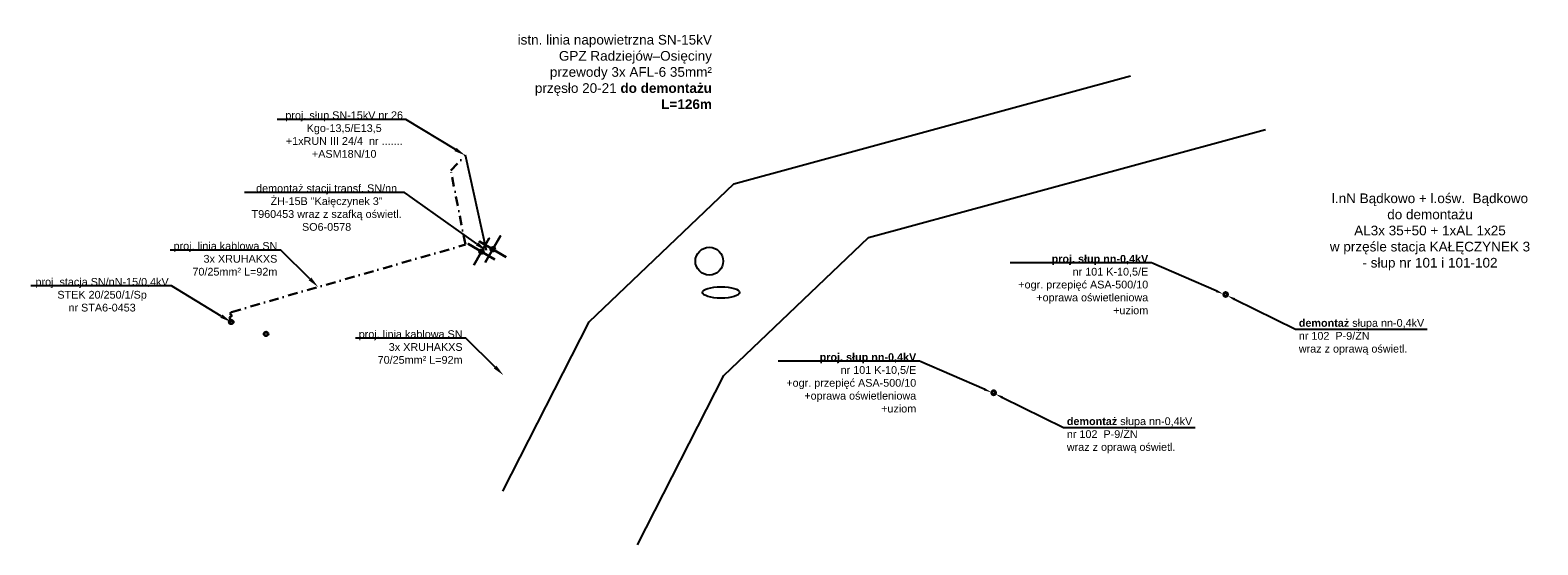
# Model space of a CAD drawing. Header units: metres. Extents: x -1993 to 4624, y 674 to 2411.
# Tile 1 of 14: x -1772 to -1382, y 1168 to 1301. Entities that reach past the tile are written whole.
import ezdxf
from ezdxf import colors
from ezdxf.entities.mleader import LeaderData, LeaderLine
from ezdxf.math import Vec2, Vec3

# ---------------------------------------------------------------- set-up
doc = ezdxf.new("R2010")
doc.units = ezdxf.units.M
doc.linetypes.add('DASHDOT2', pattern=[0.5, 0.25, -0.125, 0, -0.125])
doc.layers.add('# OBMBS-9x-19xxx __EI_opis_nN', color=7, linetype='Continuous', lineweight=0, true_color=0x007299)
doc.layers.add('# OBMBS-9x-19xxx _nN PROJ. NAPOW 04kV', color=7, linetype='Continuous', lineweight=30, true_color=0x007299)
for name, color, linetype, lineweight in [('# OBMBS-9x-19xxx __EI_opis_SN', 1, 'Continuous', 0), ('# OBMBS-9x-19xxx _El_działki', 92, 'Continuous', 25), ('# OBMBS-9x-19xxx _SN PROJ. KABLE 15kV', 10, 'DASHDOT2', 30), ('_EI_proj. mufa_złacze_stacja_słup SN', 10, 'Continuous', 25)]:
    doc.layers.add(name, color=color, linetype=linetype, lineweight=lineweight)
doc.layers.add('# OBMBS-9x-19xxx _EI_demontaż nN', color=7, linetype='Demontaż_(6m)', true_color=0x007299)
doc.layers.add('_EI_istn. LSN', color=7, linetype='Continuous', true_color=0x000000)
for name, color, linetype in [('# OBMBS-9x-19xxx _EI_demontaż SN', 1, 'Demontaż_(6m)'), ('_EI_demontaż', 250, 'Demontaż_(6m)'), ('_EI_mapa_zasad_ewid', 7, 'Continuous'), ('_EI_podkład_Mzasad', 7, 'Continuous')]:
    doc.layers.add(name, color=color, linetype=linetype)
doc.styles.add('linie', font='simplex.shx', dxfattribs={"height": 1})
doc.styles.add('Opis_slupy', font='ARIALN.TTF')
doc.styles.add('PLS_View', font='arial.ttf')
doc.linetypes.add('Demontaż_(6m)', pattern='A,6,["x",linie,S=2,R=0,X=-0.5238,Y=-0.66667],0', length=6)
doc.linetypes.add('FENCELINE5', pattern='A,8,-1,[148,AAA.SHX,S=1,R=0,X=0,Y=0],-1', length=10)

# ---------------------------------------------------------------- blocks, each defined once
blk = doc.blocks.new('G$C9C40F057')
at = {"layer": '_EI_demontaż', "color": 1, "linetype": 'Continuous', "lineweight": 30}
blk.add_lwpolyline([(-5, 0), (5, 0), (0, 0), (0, 5), (0, -5)], dxfattribs=at)
blk = doc.blocks.new('istn.słup SN')
at = {"layer": '_EI_istn. LSN'}
for radius in [0.592, 0.409]:
    blk.add_circle((0, 0), radius, dxfattribs=at)
blk = doc.blocks.new('proj.słup SN')
at = {"layer": '_EI_proj. mufa_złacze_stacja_słup SN'}
for radius in [0.592, 0.409]:
    blk.add_circle((0, 0), radius, dxfattribs=at)
blk = doc.blocks.new('słup nN')
at = {"layer": '# OBMBS-9x-19xxx _nN PROJ. NAPOW 04kV'}
for radius in [0.592, 0.409]:
    blk.add_circle((0, 0), radius, dxfattribs=at)

msp = doc.modelspace()

# ---------------------------------------------------------------- linework, layer by layer
at = {"layer": '# OBMBS-9x-19xxx _EI_demontaż nN'}
for points in [[(-1649.484, 1182.037), (-1627.199, 1225.889), (-1589.761, 1261.56), (-1487.056, 1289.546)], [(-1614.627, 1168.168), (-1592.342, 1212.02), (-1554.904, 1247.691), (-1452.199, 1275.677)]]:
    msp.add_lwpolyline(points, dxfattribs=at)
at = {"layer": '# OBMBS-9x-19xxx _El_działki'}
msp.add_circle((-1596.081, 1241.576), 3.594, dxfattribs=at)
msp.add_ellipse((-1593.035, 1233.477), major_axis=(-4.79, 0), ratio=0.3070723, dxfattribs=at)

# ---------------------------------------------------------------- block references
at = {"layer": '# OBMBS-9x-19xxx _EI_demontaż SN', "xscale": 0.8, "yscale": 0.8, "rotation": 59.99999999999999}
msp.add_blockref('G$C9C40F057', (-1654.996, 1244.041, 105.667), dxfattribs=at)
at = {"layer": '# OBMBS-9x-19xxx _SN PROJ. KABLE 15kV', "color": 5}
msp.add_blockref('proj.słup SN', (-1710.761, 1222.743, -105.722), dxfattribs=at)
at = {"layer": '_EI_mapa_zasad_ewid', "color": 5}
msp.add_blockref('proj.słup SN', (-1719.768, 1225.823), dxfattribs=at)

# ---------------------------------------------------------------- texts
at = {"layer": '# OBMBS-9x-19xxx __EI_opis_nN', "insert": (-1409.597, 1249.133), "char_height": 2.5, "width": 53.30639, "attachment_point": 5, "style": 'Opis_slupy', "bg_fill": 3, "box_fill_scale": 1.5, "bg_fill_color": 256, "bg_fill_transparency": 0}
msp.add_mtext('\\pxqc;{\\fArial|b0|i0|c238|p34;l.nN Bądkowo + l.ośw.  Bądkowo do demontażu \\PAL3x 35+50 + 1xAL 1x25\\Pw przęśle stacja KAŁĘCZYNEK 3 - słup nr 101 i 101-102}', dxfattribs=at)

# ---------------------------------------------------------------- leaders
at = {"layer": '# OBMBS-9x-19xxx __EI_opis_SN', "linetype": 'ByBlock'}
ml = msp.add_multileader_mtext('Standard', dxfattribs=at)
ml.set_content('\\pxqc;proj.{\\A1; słup SN-15kV nr 26\\PKgo-13,5/E13,5\\P+1xRUN III 24/4  nr .......\\P+ASM18N/10}', color=256, style='PLS_View')
ml.set_leader_properties()
ml.build(insert=Vec2(0, 0))
ml.multileader.update_dxf_attribs({"text_left_attachment_type": 6, "text_right_attachment_type": 6, "dogleg_length": 0.36, "arrow_head_size": 3})
ctx = ml.context
ctx.base_point, ctx.char_height, ctx.arrow_head_size, ctx.landing_gap_size, ctx.plane_origin = Vec3(-1706.104, 1278.27, 104.658), 2, 3, 0.5, Vec3(-1641.229, 1272.987, 104.658)
ctx.left_attachment, ctx.right_attachment, ctx.text_align_type = 6, 6, 2
notes = []
notes.append((ctx, [(0, (1, 1, 0), (-1674.619, 1278.27, 104.658), (-1, 0), 0.36, [(0, [(-1659.196, 1268.928, 104.658)], 0, [])])]))
ctx.mtext.insert, ctx.mtext.width, ctx.mtext.alignment, ctx.mtext.flow_direction = Vec3(-1690.542, 1280.338, 104.658), 58.99999, 2, 5
ctx.mtext.has_bg_fill, ctx.mtext.bg_color, ctx.mtext.bg_scale_factor, ctx.mtext.bg_transparency, ctx.mtext.use_window_bg_color = 1, -1073741824, 1.5, 0, 1
for ctx, leaders in notes:
    for number, flags, end, landing, length, lines in leaders:
        leader = LeaderData()
        leader.index, (leader.has_last_leader_line, leader.has_dogleg_vector, leader.attachment_direction) = number, flags
        leader.last_leader_point, leader.dogleg_vector, leader.dogleg_length = Vec3(end), Vec3(landing), length
        for number, points, colour, breaks in lines:
            line = LeaderLine()
            line.index, line.vertices, line.color, line.breaks = number, Vec3.list(points), colors.encode_raw_color(colour), breaks
            leader.lines.append(line)
        ctx.leaders.append(leader)

# ---------------------------------------------------------------- next in the draw order: texts
at = {"layer": '# OBMBS-9x-19xxx __EI_opis_SN', "insert": (-1623.088, 1290.52), "char_height": 2.5, "width": 55.37686, "attachment_point": 5, "style": 'Opis_slupy', "bg_fill": 3, "box_fill_scale": 1.5, "bg_fill_color": 256, "bg_fill_transparency": 0}
msp.add_mtext('\\pxqr;{\\fArial|b0|i0|c238|p34;istn. linia napowietrzna SN-15kV\\PGPZ Radziejów–Osięciny \\Pprzewody 3x AFL-6 35mm²\\Pprzęsło 20-21 \\fArial|b1|i0|c238|p34;do demontażu L=126m  }', dxfattribs=at)

# ---------------------------------------------------------------- next in the draw order: leaders
at = {"layer": '# OBMBS-9x-19xxx __EI_opis_nN', "linetype": 'ByBlock'}
ml = msp.add_multileader_mtext('Standard', dxfattribs=at)
ml.set_content('\\pxql;{\\fArial|b1|i0|c238|p34;demontaż} słupa nn-0,4kV\\Pnr 102  P-9/ŻN\\Pwraz z oprawą oświetl.', color=256, style='PLS_View')
ml.set_leader_properties()
ml.build(insert=Vec2(0, 0))
ml.multileader.update_dxf_attribs({"text_left_attachment_type": 6, "text_right_attachment_type": 6, "dogleg_length": 0.36, "arrow_head_size": 2})
ctx = ml.context
ctx.base_point, ctx.char_height, ctx.arrow_head_size, ctx.landing_gap_size, ctx.plane_origin = Vec3(-1444.043, 1223.97), 2, 2, 0.5, Vec3(-1397.443, 1222.635)
ctx.left_attachment, ctx.right_attachment = 6, 6
notes = []
notes.append((ctx, [(0, (1, 1, 0), (-1444.403, 1223.97), (1, 0), 0.36, [(0, [(-1461.984, 1232.615)], 0, [])])]))
ctx.mtext.insert, ctx.mtext.width, ctx.mtext.flow_direction = Vec3(-1443.543, 1226.591), 32.87501, 5
ctx.mtext.has_bg_fill, ctx.mtext.bg_color, ctx.mtext.bg_scale_factor, ctx.mtext.bg_transparency, ctx.mtext.use_window_bg_color = 1, -1073741824, 1.5, 0, 1
ml = msp.add_multileader_mtext('Standard', dxfattribs=at)
ml.set_content('\\pxql;{\\fArial|b1|i0|c238|p34;demontaż} słupa nn-0,4kV\\Pnr 102  P-9/ŻN\\Pwraz z oprawą oświetl.', color=256, style='PLS_View')
ml.set_leader_properties()
ml.build(insert=Vec2(0, 0))
ml.multileader.update_dxf_attribs({"text_left_attachment_type": 6, "text_right_attachment_type": 6, "dogleg_length": 0.36, "arrow_head_size": 2})
ctx = ml.context
ctx.base_point, ctx.char_height, ctx.arrow_head_size, ctx.landing_gap_size, ctx.plane_origin = Vec3(-1504.065, 1198.538), 2, 2, 0.5, Vec3(-1457.465, 1197.203)
ctx.left_attachment, ctx.right_attachment = 6, 6
notes.append((ctx, [(0, (1, 1, 0), (-1504.425, 1198.538), (1, 0), 0.36, [(0, [(-1522.006, 1207.182)], 0, [])])]))
ctx.mtext.insert, ctx.mtext.width, ctx.mtext.flow_direction = Vec3(-1503.565, 1201.159), 32.87501, 5
ctx.mtext.has_bg_fill, ctx.mtext.bg_color, ctx.mtext.bg_scale_factor, ctx.mtext.bg_transparency, ctx.mtext.use_window_bg_color = 1, -1073741824, 1.5, 0, 1
at = {"layer": '# OBMBS-9x-19xxx _EI_demontaż SN', "linetype": 'ByBlock'}
ml = msp.add_multileader_mtext('Standard', dxfattribs=at)
ml.set_content('\\pxqc;demontaż stacji transf. SN/nn\\PŻH-15B "Kałęczynek 3"\\PT960453 wraz z szafką oświetl. SO6-0578', color=256, style='PLS_View')
ml.set_leader_properties()
ml.build(insert=Vec2(0, 0))
ml.multileader.update_dxf_attribs({"text_left_attachment_type": 6, "text_right_attachment_type": 6, "dogleg_length": 0.36, "arrow_head_size": 3})
ctx = ml.context
ctx.base_point, ctx.char_height, ctx.arrow_head_size, ctx.landing_gap_size, ctx.plane_origin = Vec3(-1714.853, 1259.376, 104.658), 2, 3, 0.5, Vec3(-1641.949, 1258.041, 104.658)
ctx.left_attachment, ctx.right_attachment, ctx.text_align_type = 6, 6, 2
notes.append((ctx, [(0, (1, 1, 0), (-1674.979, 1259.376, 104.658), (-1, 0), 0.36, [(0, [(-1653.741, 1244.316, 104.658)], 0, [])])]))
ctx.mtext.insert, ctx.mtext.width, ctx.mtext.alignment, ctx.mtext.flow_direction = Vec3(-1695.096, 1261.445, 104.658), 40.11736, 2, 5
ctx.mtext.has_bg_fill, ctx.mtext.bg_color, ctx.mtext.bg_scale_factor, ctx.mtext.bg_transparency, ctx.mtext.use_window_bg_color = 1, -1073741824, 1.5, 0, 1
for ctx, leaders in notes:
    for number, flags, end, landing, length, lines in leaders:
        leader = LeaderData()
        leader.index, (leader.has_last_leader_line, leader.has_dogleg_vector, leader.attachment_direction) = number, flags
        leader.last_leader_point, leader.dogleg_vector, leader.dogleg_length = Vec3(end), Vec3(landing), length
        for number, points, colour, breaks in lines:
            line = LeaderLine()
            line.index, line.vertices, line.color, line.breaks = number, Vec3.list(points), colors.encode_raw_color(colour), breaks
            leader.lines.append(line)
        ctx.leaders.append(leader)

# ---------------------------------------------------------------- next in the draw order: linework, layer by layer
at = {"layer": '# OBMBS-9x-19xxx _EI_demontaż SN'}
msp.add_lwpolyline([(-1653.741, 1244.316), (-1659.154, 1268.972)], dxfattribs=at)
at = {"layer": '# OBMBS-9x-19xxx _SN PROJ. KABLE 15kV', "ltscale": 10, "elevation": 105.722}
msp.add_lwpolyline([(-1719.767, 1225.811), (-1719.767, 1225.811), (-1720.253, 1227.112), (-1719.545, 1227.433), (-1720.13, 1228.004), (-1719.704, 1228.414), (-1659.175, 1245.848), (-1662.953, 1265.04), (-1659.154, 1268.972)], dxfattribs=at)

# ---------------------------------------------------------------- next in the draw order: block references
at = {"layer": '# OBMBS-9x-19xxx _EI_demontaż SN', "xscale": 0.8, "yscale": 0.8, "rotation": 59.99999999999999}
msp.add_blockref('G$C9C40F057', (-1652.101, 1244.653, 105.782), dxfattribs=at)
at = {"layer": '_EI_podkład_Mzasad'}
for p in [(-1655, 1244.042, 105.722), (-1652.101, 1244.653, 105.782)]:
    msp.add_blockref('istn.słup SN', p, dxfattribs=at)

# ---------------------------------------------------------------- next in the draw order: leaders
at = {"layer": '# OBMBS-9x-19xxx __EI_opis_nN', "linetype": 'ByBlock'}
ml = msp.add_multileader_mtext('Standard', dxfattribs=at)
ml.set_content('\\pxqr;{\\fArial|b1|i0|c238|p34;proj. słup\\A1; nn-0,4kV\\P}nr 101 K-10,5/E\\P+ogr. przepięć ASA-500/10\\P+oprawa oświetleniowa\\P+uziom{\\A1; }', color=256, style='PLS_View')
ml.set_leader_properties()
ml.build(insert=Vec2(0, 0))
ml.multileader.update_dxf_attribs({"text_left_attachment_type": 6, "text_right_attachment_type": 6, "dogleg_length": 0.36, "arrow_head_size": 2})
ctx = ml.context
ctx.base_point, ctx.char_height, ctx.arrow_head_size, ctx.landing_gap_size, ctx.plane_origin = Vec3(-1516.34, 1241.145), 2, 2, 0.5, Vec3(-1462.218, 1254.345)
ctx.left_attachment, ctx.right_attachment, ctx.text_align_type = 6, 6, 2
notes = []
notes.append((ctx, [(0, (1, 1, 0), (-1481.643, 1241.145), (-1, 0), 0.36, [(0, [(-1463.077, 1233.071)], 0, [])])]))
ctx.mtext.insert, ctx.mtext.width, ctx.mtext.alignment, ctx.mtext.flow_direction = Vec3(-1482.503, 1243.186), 35.33331, 3, 5
ctx.mtext.has_bg_fill, ctx.mtext.bg_color, ctx.mtext.bg_scale_factor, ctx.mtext.bg_transparency, ctx.mtext.use_window_bg_color = 1, -1073741824, 1.5, 0, 1
ml = msp.add_multileader_mtext('Standard', dxfattribs=at)
ml.set_content('\\pxqr;{\\fArial|b1|i0|c238|p34;proj. słup\\A1; nn-0,4kV\\P}nr 101 K-10,5/E\\P+ogr. przepięć ASA-500/10\\P+oprawa oświetleniowa\\P+uziom{\\A1; }', color=256, style='PLS_View')
ml.set_leader_properties()
ml.build(insert=Vec2(0, 0))
ml.multileader.update_dxf_attribs({"text_left_attachment_type": 6, "text_right_attachment_type": 6, "dogleg_length": 0.36, "arrow_head_size": 2})
ctx = ml.context
ctx.base_point, ctx.char_height, ctx.arrow_head_size, ctx.landing_gap_size, ctx.plane_origin = Vec3(-1576.362, 1215.713), 2, 2, 0.5, Vec3(-1522.241, 1228.912)
ctx.left_attachment, ctx.right_attachment, ctx.text_align_type = 6, 6, 2
notes.append((ctx, [(0, (1, 1, 0), (-1541.665, 1215.713), (-1, 0), 0.36, [(0, [(-1523.1, 1207.639)], 0, [])])]))
ctx.mtext.insert, ctx.mtext.width, ctx.mtext.alignment, ctx.mtext.flow_direction = Vec3(-1542.525, 1217.754), 35.33331, 3, 5
ctx.mtext.has_bg_fill, ctx.mtext.bg_color, ctx.mtext.bg_scale_factor, ctx.mtext.bg_transparency, ctx.mtext.use_window_bg_color = 1, -1073741824, 1.5, 0, 1
for ctx, leaders in notes:
    for number, flags, end, landing, length, lines in leaders:
        leader = LeaderData()
        leader.index, (leader.has_last_leader_line, leader.has_dogleg_vector, leader.attachment_direction) = number, flags
        leader.last_leader_point, leader.dogleg_vector, leader.dogleg_length = Vec3(end), Vec3(landing), length
        for number, points, colour, breaks in lines:
            line = LeaderLine()
            line.index, line.vertices, line.color, line.breaks = number, Vec3.list(points), colors.encode_raw_color(colour), breaks
            leader.lines.append(line)
        ctx.leaders.append(leader)

# ---------------------------------------------------------------- next in the draw order: block references
at = {"layer": '# OBMBS-9x-19xxx _EI_demontaż nN', "linetype": 'FENCELINE5'}
for p in [(-1462.476, 1232.963), (-1522.498, 1207.531)]:
    msp.add_blockref('słup nN', p, dxfattribs=at)

# ---------------------------------------------------------------- next in the draw order: leaders
at = {"layer": '# OBMBS-9x-19xxx __EI_opis_SN', "linetype": 'ByBlock'}
ml = msp.add_multileader_mtext('Standard', dxfattribs=at)
ml.set_content('\\pxqc;proj.{\\A1; stacja SN/nN-15/0,4kV \\PSTEK 20/250/1/Sp\\Pnr STA6-0453}', color=256, style='PLS_View')
ml.set_leader_properties()
ml.build(insert=Vec2(0, 0))
ml.multileader.update_dxf_attribs({"text_left_attachment_type": 6, "text_right_attachment_type": 6, "dogleg_length": 0.36, "arrow_head_size": 3})
ctx = ml.context
ctx.base_point, ctx.char_height, ctx.arrow_head_size, ctx.landing_gap_size, ctx.plane_origin = Vec3(-1770.817, 1235.154), 2, 3, 0.5, Vec3(-1701.798, 1229.871)
ctx.left_attachment, ctx.right_attachment, ctx.text_align_type = 6, 6, 2
notes = []
notes.append((ctx, [(0, (1, 1, 0), (-1735.189, 1235.154), (-1, 0), 0.36, [(0, [(-1719.765, 1225.812)], 0, [])])]))
ctx.mtext.insert, ctx.mtext.width, ctx.mtext.alignment, ctx.mtext.flow_direction = Vec3(-1753.183, 1237.223), 35.2271, 2, 5
ctx.mtext.has_bg_fill, ctx.mtext.bg_color, ctx.mtext.bg_scale_factor, ctx.mtext.bg_transparency, ctx.mtext.use_window_bg_color = 1, -1073741824, 1.5, 0, 1
at = {"layer": '# OBMBS-9x-19xxx _EI_demontaż SN', "linetype": 'ByBlock'}
ml = msp.add_multileader_mtext('Standard', dxfattribs=at)
ml.set_content('proj. linia kablowa SN\\P3x XRUHAKXS 70/25mm² L=92m', color=256, style='PLS_View')
ml.set_leader_properties()
ml.build(insert=Vec2(0, 0))
ml.multileader.update_dxf_attribs({"text_left_attachment_type": 6, "text_right_attachment_type": 6, "dogleg_length": 0.36, "arrow_head_size": 3})
ctx = ml.context
ctx.base_point, ctx.char_height, ctx.arrow_head_size, ctx.landing_gap_size, ctx.plane_origin = Vec3(-1686.869, 1221.631, 105.722), 2, 3, 0.5, Vec3(-1679.584, 1245.499, 105.722)
ctx.left_attachment, ctx.right_attachment = 6, 6
notes.append((ctx, [(0, (1, 1, 0), (-1659.056, 1221.631, 105.722), (-1, 0), 0.36, [(0, [(-1649.336, 1212.057, 105.722)], 0, [])])]))
ctx.mtext.insert, ctx.mtext.width, ctx.mtext.alignment, ctx.mtext.flow_direction = Vec3(-1659.916, 1223.699, 105.722), 27.42639, 3, 5
ctx.mtext.has_bg_fill, ctx.mtext.bg_color, ctx.mtext.bg_scale_factor, ctx.mtext.bg_transparency, ctx.mtext.use_window_bg_color = 1, -1073741824, 1.5, 0, 1
for ctx, leaders in notes:
    for number, flags, end, landing, length, lines in leaders:
        leader = LeaderData()
        leader.index, (leader.has_last_leader_line, leader.has_dogleg_vector, leader.attachment_direction) = number, flags
        leader.last_leader_point, leader.dogleg_vector, leader.dogleg_length = Vec3(end), Vec3(landing), length
        for number, points, colour, breaks in lines:
            line = LeaderLine()
            line.index, line.vertices, line.color, line.breaks = number, Vec3.list(points), colors.encode_raw_color(colour), breaks
            leader.lines.append(line)
        ctx.leaders.append(leader)

# ---------------------------------------------------------------- next in the draw order: leaders
at = {"layer": '# OBMBS-9x-19xxx __EI_opis_SN', "linetype": 'ByBlock'}
ml = msp.add_multileader_mtext('Standard', dxfattribs=at)
ml.set_content('proj. linia kablowa SN\\P3x XRUHAKXS 70/25mm² L=92m', color=256, style='PLS_View')
ml.set_leader_properties()
ml.build(insert=Vec2(0, 0))
ml.multileader.update_dxf_attribs({"text_left_attachment_type": 6, "text_right_attachment_type": 6, "dogleg_length": 0.36, "arrow_head_size": 3})
ctx = ml.context
ctx.base_point, ctx.char_height, ctx.arrow_head_size, ctx.landing_gap_size, ctx.plane_origin = Vec3(-1734.79, 1244.452, 105.722), 2, 3, 0.5, Vec3(-1727.506, 1268.321, 105.722)
ctx.left_attachment, ctx.right_attachment = 6, 6
notes = []
notes.append((ctx, [(0, (1, 1, 0), (-1706.977, 1244.452, 105.722), (-1, 0), 0.36, [(0, [(-1697.257, 1234.879, 105.722)], 0, [])])]))
ctx.mtext.insert, ctx.mtext.width, ctx.mtext.alignment, ctx.mtext.flow_direction = Vec3(-1707.837, 1246.521, 105.722), 27.42639, 3, 5
ctx.mtext.has_bg_fill, ctx.mtext.bg_color, ctx.mtext.bg_scale_factor, ctx.mtext.bg_transparency, ctx.mtext.use_window_bg_color = 1, -1073741824, 1.5, 0, 1
for ctx, leaders in notes:
    for number, flags, end, landing, length, lines in leaders:
        leader = LeaderData()
        leader.index, (leader.has_last_leader_line, leader.has_dogleg_vector, leader.attachment_direction) = number, flags
        leader.last_leader_point, leader.dogleg_vector, leader.dogleg_length = Vec3(end), Vec3(landing), length
        for number, points, colour, breaks in lines:
            line = LeaderLine()
            line.index, line.vertices, line.color, line.breaks = number, Vec3.list(points), colors.encode_raw_color(colour), breaks
            leader.lines.append(line)
        ctx.leaders.append(leader)

doc.saveas('drawing.dxf')
